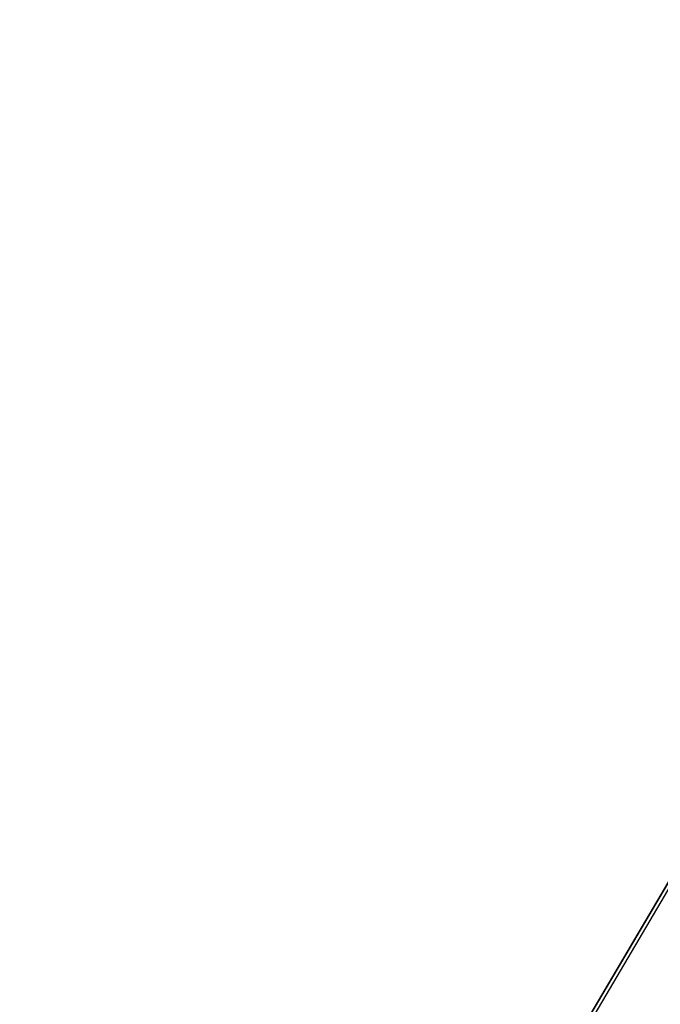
# Model space of a CAD drawing. Extents: x 1160061 to 2574774, y 200346 to 1150371.
# Tile 6 of 123: x 2439076 to 2463118, y 327525 to 364506. Entities that reach past the tile are written whole.
import ezdxf

# ---------------------------------------------------------------- set-up
doc = ezdxf.new("R2010")
doc.units = 0
doc.header["$MEASUREMENT"] = 0
doc.layers.add('Prop Earthen Structure False Cut Ditch Detail CELL', color=9, linetype='Continuous', lineweight=30)
doc.layers.add('Typical Terminator CELL', color=7, linetype='Continuous', lineweight=0)
doc.styles.add('Style-GEOMETRICFUTURA_211_M_L', font='GEOMETRICFUTURA_211_M_L.shx')
doc.dimstyles.new('erosion_control', dxfattribs={"dimtxt": 4.99999, "dimasz": 9.99998, "dimexe": 2.499995, "dimexo": 2.499995, "dimgap": 2.499995, "dimtad": 0, "dimtih": 1, "dimtoh": 1, "dimzin": 3, "dimdsep": 46, "dimtxsty": 'Style-GEOMETRICFUTURA_211_M_L', "dimcen": 0.09, "dimaunit": 1, "dimadec": 4, "dimazin": 3, "dimtfac": 1, "dimtofl": 0, "dimtmove": 0, "dimatfit": 1, "dimfxl": 1, "dimtzin": 3, "dimlwd": 106, "dimarcsym": 0})

# ---------------------------------------------------------------- blocks, each defined once
blk = doc.blocks.new('TERMINATOR_0.5')
at = {"color": 1, "linetype": 'Continuous', "lineweight": 0}
blk.add_line((0, 0), (-0.992551, -0.12183), dxfattribs=at)
at = {"layer": 'Typical Terminator CELL', "color": 1, "linetype": 'Continuous', "lineweight": 0, "extrusion": (0, 0, -1)}
blk.add_solid([(1.016539, 0.122782), (0, 0), (0.866019, -0.106299), (0.961185, -0.373521)], dxfattribs=at)
blk = doc.blocks.new('PROP EARTHEN STRUCTURE FALSE CUT DITCH DETAIL')
at = {"layer": 'Prop Earthen Structure False Cut Ditch Detail CELL', "lineweight": 13, "annotation_type": 0, "has_hookline": 1, "hookline_direction": 0, "horizontal_direction": (0.992551, -0.12183, 0)}
for points, text_width in [([(14.88747, 25.09995), (-71875.067361, -165309.807514), (-71870.104615, -165310.416661)], 36.795381), ([(13.249973, 39.012422), (-71867.418185, -165269.971056), (-71862.45544, -165270.580203)], 31.049938), ([(166.29736, 51.689243), (-71718.288648, -165324.802677), (-71713.325903, -165325.411823)], 21.357533)]:
    blk.add_leader(points, dimstyle='erosion_control', override={"dimasz": 4.99999, "dimldrblk": 'TERMINATOR_0.5', "dimlwd": -2}, dxfattribs=dict(at, text_width=text_width))

msp = doc.modelspace()

# ---------------------------------------------------------------- block references
at = {"layer": 'Prop Earthen Structure False Cut Ditch Detail CELL', "rotation": 353.002296}
msp.add_blockref('PROP EARTHEN STRUCTURE FALSE CUT DITCH DETAIL', (2482470, 364469), dxfattribs=at)

doc.saveas('drawing.dxf')
